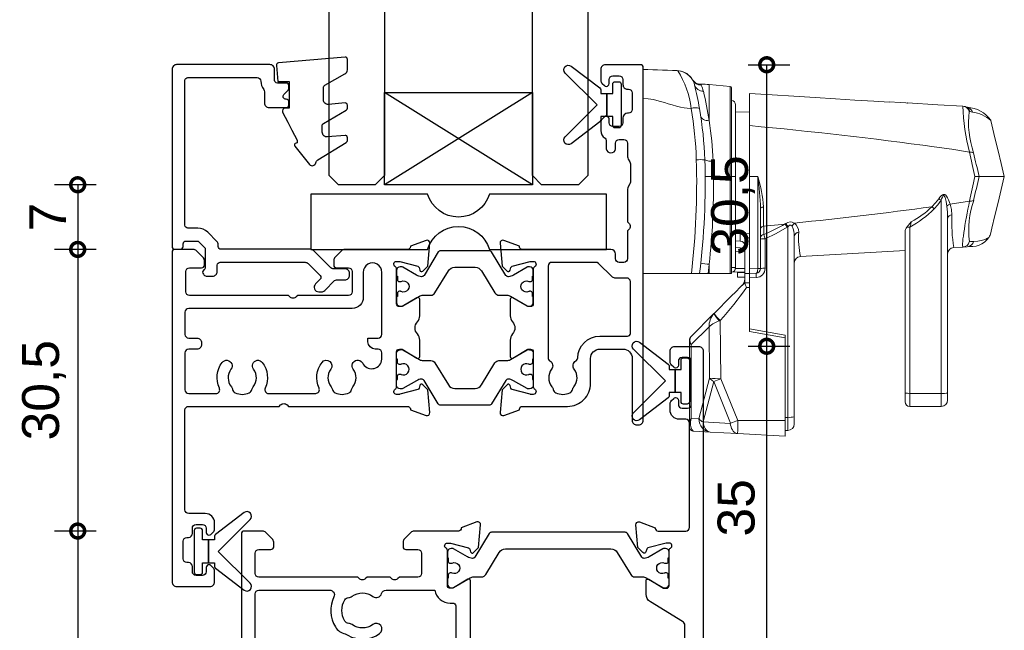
# Model space of a CAD drawing. Header units: millimetres. Extents: x 80 to 17288, y -2623 to 7492.
# Tile 24 of 125: x 5659 to 5766, y -2357 to -2291. Entities that reach past the tile are written whole.
import ezdxf

# ---------------------------------------------------------------- set-up
doc = ezdxf.new("R2010")
doc.units = ezdxf.units.MM
for name, color, linetype in [('Extrusion', 2, 'Continuous'), ('Glass', 140, 'Continuous'), ('Gussets', 1, 'Continuous'), ('polyamide', 6, 'Continuous')]:
    doc.layers.add(name, color=color, linetype=linetype)
doc.layers.add('UNO-Dark Grey', color=7, linetype='Continuous', lineweight=13, true_color=0x44474e)
doc.styles.add('UNO Text', font='arial.ttf')
doc.dimstyles.new('UNO', dxfattribs={"dimtxt": 2, "dimasz": 1.5, "dimexe": 1.25, "dimexo": 0.625, "dimtad": 1, "dimdec": 1, "dimzin": 9, "dimtxsty": 'UNO Text', "dimblk": 'DOTSMALL', "dimcen": 2.5, "dimadec": 0, "dimazin": 0, "dimtfac": 1, "dimtdec": 1, "dimtmove": 0, "dimatfit": 3, "dimfxl": 1, "dimfxlon": 1, "dimarcsym": 0})

# ---------------------------------------------------------------- blocks, each defined once
blk = doc.blocks.new('_DotSmall')
at = {"color": 0, "linetype": 'ByBlock', "const_width": 0.5}
blk.add_lwpolyline([(-0.0625, 0, 1), (0.0625, 0, 1)], format="xyb", close=True, dxfattribs=at)
blk = doc.blocks.new('*D381')
at = {"color": 0, "lineweight": -2, "transparency": 16777216}
for p, q in [((5737.95, -2326.33), (5742.45, -2326.33)), ((5739.95, -2361.33), (5739.95, -2326.33)), ((5737.95, -2361.33), (5742.45, -2361.33))]:
    blk.add_line(p, q, dxfattribs=at)
at = {"layer": 'Defpoints', "color": 0, "transparency": 16777216}
for p in [(5718.34, -2326.33), (5739.95, -2326.33), (5723.09, -2361.33)]:
    blk.add_point(p, dxfattribs=at)
at = {"color": 0, "lineweight": -2, "transparency": 16777216, "xscale": 3, "yscale": 3, "zscale": 3}
for p, rotation in [((5739.95, -2326.33), 90), ((5739.95, -2361.33), 270)]:
    blk.add_blockref('_DotSmall', p, dxfattribs=dict(at, rotation=rotation))
at = {"color": 0, "transparency": 16777216, "insert": (5736.66, -2343.83), "char_height": 4, "attachment_point": 5, "rotation": 90, "style": 'UNO Text'}
blk.add_mtext('35', dxfattribs=at)
blk = doc.blocks.new('*D382')
at = {"color": 0, "lineweight": -2, "transparency": 16777216}
for p, q in [((5737.95, -2295.84), (5742.45, -2295.84)), ((5739.95, -2326.33), (5739.95, -2295.84)), ((5737.95, -2326.33), (5742.45, -2326.33))]:
    blk.add_line(p, q, dxfattribs=at)
at = {"layer": 'Defpoints', "color": 0, "transparency": 16777216}
for p in [(5724.39, -2295.84), (5739.95, -2295.84), (5730, -2326.33)]:
    blk.add_point(p, dxfattribs=at)
at = {"color": 0, "lineweight": -2, "transparency": 16777216, "xscale": 3, "yscale": 3, "zscale": 3}
for p, rotation in [((5739.95, -2295.84), 90), ((5739.95, -2326.33), 270)]:
    blk.add_blockref('_DotSmall', p, dxfattribs=dict(at, rotation=rotation))
at = {"color": 0, "transparency": 16777216, "insert": (5736.3, -2311.08), "char_height": 4, "attachment_point": 5, "rotation": 90, "style": 'UNO Text'}
blk.add_mtext('30,5', dxfattribs=at)
blk = doc.blocks.new('422100')
at = {"layer": 'Extrusion'}
for points in [[(48.5, -26.7), (48.5, -15.4, 0.414214), (48.1, -15), (45.1, -15, 0.414165), (44.8, -15.3), (44.8, -15.36), (43.1, -15.98, -0.548619), (42.7, -15.67), (42.92, -13.2), (43.46, -12.66, -0.57735), (43.79, -12.75), (43.87, -13.03, 0.267949), (44.01, -13.17), (46, -13.7), (46.3, -13.7, 0.767241), (46.45, -13.14, -0.267949), (46.3, -12.88), (46.3, -9.1, 0.414214), (46, -8.8), (45.69, -8.8), (44.1, -9.77, -0.585472), (43.8, -9.6), (43.8, -8.17, -0.261413), (44.28, -7.32), (47.76, -5.2, 0.261413), (48, -4.77), (48, -1.3, 0.414186), (47.5, -0.8), (41.11, -0.8, 0.309729), (40.64, -1.12, -0.497695), (35.88, -2.48, -1), (36.61, -1.52, 2.00569), (36.61, 1.52, -1), (35.88, 2.48, -0.497634), (40.64, 1.12, 0.309676), (41.1, 0.8), (47.5, 0.8, 0.414241), (48, 1.3), (48, 4.77, 0.261413), (47.76, 5.2), (44.28, 7.32, -0.261413), (43.8, 8.17), (43.8, 9.6, -0.585555), (44.1, 9.77), (45.69, 8.8), (46, 8.8, 0.414214), (46.3, 9.1), (46.3, 12.88, -0.267949), (46.45, 13.14, 0.767327), (46.3, 13.7), (46.04, 13.7, 0.065543), (45.96, 13.69), (44.01, 13.17, 0.267949), (43.87, 13.02), (43.79, 12.75, -0.57735), (43.46, 12.66), (42.92, 13.2), (42.7, 15.67, -0.548619), (43.1, 15.98), (44.8, 15.36), (44.8, 15.3, 0.414214), (45.1, 15), (48.1, 15, 0.414214), (48.5, 15.4), (48.5, 26.7, 0.414214), (48.1, 27.1), (47.4, 27.1, -0.414214), (46.4, 28.1), (46.4, 28.77, -0.198912), (46.55, 29.12), (46.79, 29.36, -0.198912), (47, 29.45, -0.414214), (47.3, 29.15), (47.3, 28.7, 0.414214), (47.7, 28.3), (48.3, 28.3, 0.414214), (48.7, 28.7), (48.7, 33.4, 0.414214), (48.3, 33.8), (47.7, 33.8, 0.414214), (47.3, 33.4), (47.3, 32.95, -0.414214), (47, 32.65, -0.198912), (46.79, 32.74), (46.55, 32.98, -0.198912), (46.4, 33.33), (46.4, 34.5, -0.414214), (46.9, 35), (49.5, 35, -0.414214), (50, 34.5), (50, -34.5, -0.414214), (49.5, -35), (46.9, -35, -0.414214), (46.4, -34.5), (46.4, -33.33, -0.198912), (46.55, -32.98), (46.79, -32.74, -0.198912), (47, -32.65, -0.414214), (47.3, -32.95), (47.3, -33.4, 0.414214), (47.7, -33.8), (48.3, -33.8, 0.414214), (48.7, -33.4), (48.7, -28.7, 0.414214), (48.3, -28.3), (47.7, -28.3, 0.414214), (47.3, -28.7), (47.3, -29.15, -0.414214), (47, -29.45, -0.198912), (46.79, -29.36), (46.55, -29.12, -0.198912), (46.4, -28.77), (46.4, -28.1, -0.414214), (47.4, -27.1), (48.1, -27.1, 0.414214)], [(23.5, -15, -0.414277), (23.8, -15.3), (23.8, -15.36), (25.5, -15.98, 0.548619), (25.9, -15.67), (25.68, -13.2), (25.14, -12.66, 0.57735), (24.81, -12.75), (24.73, -13.03, -0.267949), (24.59, -13.17), (22.6, -13.7), (22.3, -13.7, -0.767329), (22.15, -13.14, 0.290602), (22.3, -12.85), (22.3, -9.1, -0.414214), (22.6, -8.8), (22.82, -8.8, -0.137872), (22.97, -8.84), (24.5, -9.77, 0.585524), (24.8, -9.6), (24.8, 9.6, 0.585524), (24.5, 9.77), (22.97, 8.84, -0.137872), (22.82, 8.8), (22.6, 8.8, -0.414214), (22.3, 9.1), (22.3, 12.88, 0.267949), (22.15, 13.14, -0.767327), (22.3, 13.7), (22.56, 13.7, -0.065543), (22.64, 13.69), (24.59, 13.17, -0.267949), (24.73, 13.03), (24.81, 12.75, 0.57735), (25.14, 12.66), (25.68, 13.2), (25.9, 15.67, 0.548619), (25.5, 15.98), (23.8, 15.36), (23.8, 15.3, -0.414326), (23.5, 15), (18.71, 15, 0.198912), (18.35, 14.85), (17.65, 14.15, 0.198912), (17.5, 13.79), (17.5, 13.3, 0.414214), (17.8, 13), (19.1, 13, -0.414214), (19.5, 12.6), (19.5, 10.4, -0.414214), (19.1, 10), (17.1, 10), (16.95, 9.85, -0.414214), (16.25, 9.85), (16.1, 10), (13.6, 10), (13.45, 9.85, -0.414214), (12.75, 9.85), (12.6, 10), (1.9, 10, -0.414214), (1.5, 10.4), (1.5, 12.6, -0.414214), (1.9, 13), (3.2, 13, 0.414214), (3.5, 13.3), (3.5, 13.79, 0.198912), (3.35, 14.15), (2.65, 14.85, 0.198912), (2.29, 15), (0.3, 15, 0.414214), (0, 14.7), (0, -14.7, 0.414214), (0.3, -15), (2.29, -15, 0.198912), (2.65, -14.85), (3.35, -14.15, 0.198912), (3.5, -13.79), (3.5, -13.3, 0.414214), (3.2, -13), (1.9, -13, -0.414214), (1.5, -12.6), (1.5, -10.4, -0.414214), (1.9, -10), (12.6, -10), (12.75, -9.85, -0.414214), (13.45, -9.85), (13.6, -10), (16.1, -10), (16.25, -9.85, -0.414214), (16.95, -9.85), (17.1, -10), (19.1, -10, -0.414214), (19.5, -10.4), (19.5, -12.6, -0.414214), (19.1, -13), (17.8, -13, 0.414214), (17.5, -13.3), (17.5, -13.79, 0.198912), (17.65, -14.15), (18.35, -14.85, 0.198912), (18.71, -15)], [(11.24, -3.85, 0.199616), (10.18, -4.62, 0.253907), (10.02, -7.88, -0.552604), (9.57, -8.6), (1.9, -8.6, -0.414214), (1.5, -8.2), (1.5, 8.2, -0.414214), (1.9, 8.6), (9.57, 8.6, -0.552604), (10.02, 7.88, 0.253907), (10.18, 4.62, 0.199616), (11.24, 3.85, -0.074737), (11.52, 3.73, 0.304088), (14.97, 3.92, 1), (14.24, 4.88, -0.330962), (11.98, 4.87, 0.14398), (11.62, 5, -0.245791), (11.2, 5.25, -0.280014), (11.2, 7.55, -0.245791), (11.62, 7.8, 0.14398), (11.98, 7.93, -0.330962), (14.24, 7.92, 0.528125), (15.18, 8.23, -0.336333), (15.66, 8.6), (20.93, 8.6, 0.363159), (22.6, 7.2), (22.9, 7.2, -0.414214), (23.2, 6.9), (23.2, 0.85, -0.223888), (23.02, 0.46, 0.471405), (23.02, -0.46, -0.223888), (23.2, -0.85), (23.2, -6.9, -0.414214), (22.9, -7.2), (22.6, -7.2, 0.363159), (20.93, -8.6), (15.66, -8.6, -0.336333), (15.18, -8.23, 0.528125), (14.24, -7.92, -0.330962), (11.98, -7.93, 0.14398), (11.62, -7.8, -0.245791), (11.2, -7.55, -0.280014), (11.2, -5.25, -0.245791), (11.62, -5, 0.14398), (11.98, -4.87, -0.330962), (14.24, -4.88, 1), (14.97, -3.92, 0.304088), (11.52, -3.73, -0.074737)]]:
    blk.add_lwpolyline(points, format="xyb", close=True, dxfattribs=at)
at = {"layer": 'polyamide'}
for points in [[(22.8, 11.53, -1.569905), (22.8, 10.45, 0.109556), (22.71, 10.46), (22.6, 10.46, 0.414214), (22.4, 10.26), (22.4, 9.89), (22.3, 9.89), (22.3, 9.26, 0.414214), (22.7, 8.86, 0.182748), (22.97, 8.89), (24.77, 9.93, -0.131214), (25.17, 10.04), (26.02, 10.04, 0.261185), (26.45, 10.28), (27.91, 12.68, -0.261646), (28.59, 13.06), (40, 13.06, -0.261646), (40.69, 12.68), (42.15, 10.28, 0.261185), (42.58, 10.04), (43.43, 10.04, -0.131214), (43.83, 9.93), (45.63, 8.89, 0.182748), (45.9, 8.86, 0.414214), (46.3, 9.26), (46.3, 9.89), (46.2, 9.89), (46.2, 10.26, 0.414214), (46, 10.46), (45.89, 10.46, 0.109556), (45.8, 10.45, -1.569905), (45.8, 11.53, 0.109544), (45.89, 11.51), (46, 11.51, 0.414214), (46.2, 11.71), (46.2, 12.09), (46.3, 12.09), (46.3, 12.71, 0.414225), (45.9, 13.11), (45.73, 13.11, 0.131652), (45.63, 13.09), (44.14, 12.22, -0.120828), (43.6, 12.04), (43.59, 12.04, -0.261646), (43.33, 12.18), (41.79, 14.72, 0.261646), (41.53, 14.86), (27.07, 14.86, 0.261646), (26.81, 14.72), (25.27, 12.18, -0.261646), (25.01, 12.04), (25, 12.04, -0.120828), (24.46, 12.22), (22.97, 13.09, 0.131652), (22.87, 13.11), (22.7, 13.11, 0.414225), (22.3, 12.71), (22.3, 12.09), (22.4, 12.09), (22.4, 11.71, 0.414214), (22.6, 11.51), (22.71, 11.51, 0.109544)], [(22.8, -11.53, 1.569905), (22.8, -10.45, -0.109556), (22.71, -10.46), (22.6, -10.46, -0.414214), (22.4, -10.26), (22.4, -9.89), (22.3, -9.89), (22.3, -9.26, -0.414214), (22.7, -8.86, -0.182748), (22.97, -8.89), (24.77, -9.93, 0.131214), (25.17, -10.04), (26.02, -10.04, -0.261185), (26.45, -10.28), (27.91, -12.68, 0.261646), (28.59, -13.06), (40, -13.06, 0.261646), (40.69, -12.68), (42.15, -10.28, -0.261185), (42.58, -10.04), (43.43, -10.04, 0.131214), (43.83, -9.93), (45.63, -8.89, -0.182748), (45.9, -8.86, -0.414214), (46.3, -9.26), (46.3, -9.89), (46.2, -9.89), (46.2, -10.26, -0.414214), (46, -10.46), (45.89, -10.46, -0.109556), (45.8, -10.45, 1.569905), (45.8, -11.53, -0.109544), (45.89, -11.51), (46, -11.51, -0.414214), (46.2, -11.71), (46.2, -12.09), (46.3, -12.09), (46.3, -12.71, -0.414225), (45.9, -13.11), (45.73, -13.11, -0.131652), (45.63, -13.09), (44.14, -12.22, 0.120828), (43.6, -12.04), (43.59, -12.04, 0.261646), (43.33, -12.18), (41.79, -14.72, -0.261646), (41.53, -14.86), (27.07, -14.86, -0.261646), (26.81, -14.72), (25.27, -12.18, 0.261646), (25.01, -12.04), (25, -12.04, 0.120828), (24.46, -12.22), (22.97, -13.09, -0.131652), (22.87, -13.11), (22.7, -13.11, -0.414225), (22.3, -12.71), (22.3, -12.09), (22.4, -12.09), (22.4, -11.71, -0.414214), (22.6, -11.51), (22.71, -11.51, -0.109544)]]:
    blk.add_lwpolyline(points, format="xyb", close=True, dxfattribs=at)
blk = doc.blocks.new('*D388')
at = {"color": 0, "lineweight": -2, "transparency": 16777216}
for p, q in [((5667.38, -2308.84), (5662.88, -2308.84)), ((5665.38, -2308.84), (5665.38, -2315.84)), ((5667.38, -2315.84), (5662.88, -2315.84))]:
    blk.add_line(p, q, dxfattribs=at)
at = {"layer": 'Defpoints', "color": 0, "transparency": 16777216}
for p in [(5697.59, -2308.84), (5665.38, -2315.84), (5686.81, -2315.84)]:
    blk.add_point(p, dxfattribs=at)
at = {"color": 0, "lineweight": -2, "transparency": 16777216, "xscale": 3, "yscale": 3, "zscale": 3}
for p, rotation in [((5665.38, -2308.84), 90), ((5665.38, -2315.84), 270)]:
    blk.add_blockref('_DotSmall', p, dxfattribs=dict(at, rotation=rotation))
at = {"color": 0, "transparency": 16777216, "insert": (5662.13, -2312.34), "char_height": 4, "attachment_point": 5, "rotation": 90, "style": 'UNO Text'}
blk.add_mtext('7', dxfattribs=at)
blk = doc.blocks.new('*D389')
at = {"color": 0, "lineweight": -2, "transparency": 16777216}
for p, q in [((5667.38, -2315.84), (5662.88, -2315.84)), ((5665.38, -2315.84), (5665.38, -2346.34)), ((5667.38, -2346.34), (5662.88, -2346.34))]:
    blk.add_line(p, q, dxfattribs=at)
at = {"layer": 'Defpoints', "color": 0, "transparency": 16777216}
for p in [(5686.81, -2315.84), (5665.38, -2346.34), (5703.39, -2346.34)]:
    blk.add_point(p, dxfattribs=at)
at = {"color": 0, "lineweight": -2, "transparency": 16777216, "xscale": 3, "yscale": 3, "zscale": 3}
for p, rotation in [((5665.38, -2315.84), 90), ((5665.38, -2346.34), 270)]:
    blk.add_blockref('_DotSmall', p, dxfattribs=dict(at, rotation=rotation))
at = {"color": 0, "transparency": 16777216, "insert": (5661.73, -2331.09), "char_height": 4, "attachment_point": 5, "rotation": 90, "style": 'UNO Text'}
blk.add_mtext('30,5', dxfattribs=at)
blk = doc.blocks.new('*D390')
at = {"color": 0, "lineweight": -2, "transparency": 16777216}
for p, q in [((5667.38, -2346.34), (5662.88, -2346.34)), ((5665.38, -2346.34), (5665.38, -2376.34)), ((5667.38, -2376.34), (5662.88, -2376.34))]:
    blk.add_line(p, q, dxfattribs=at)
at = {"layer": 'Defpoints', "color": 0, "transparency": 16777216}
for p in [(5703.39, -2346.34), (5665.38, -2376.34), (5704.59, -2376.34)]:
    blk.add_point(p, dxfattribs=at)
at = {"color": 0, "lineweight": -2, "transparency": 16777216, "xscale": 3, "yscale": 3, "zscale": 3}
for p, rotation in [((5665.38, -2346.34), 90), ((5665.38, -2376.34), 270)]:
    blk.add_blockref('_DotSmall', p, dxfattribs=dict(at, rotation=rotation))
at = {"color": 0, "transparency": 16777216, "insert": (5662.09, -2361.34), "char_height": 4, "attachment_point": 5, "rotation": 90, "style": 'UNO Text'}
blk.add_mtext('30', dxfattribs=at)
blk = doc.blocks.new('*D395')
at = {"color": 0, "lineweight": -2, "transparency": 16777216}
for p, q in [((5737.95, -2295.84), (5742.45, -2295.84)), ((5739.95, -2326.33), (5739.95, -2295.84)), ((5737.95, -2326.33), (5742.45, -2326.33))]:
    blk.add_line(p, q, dxfattribs=at)
at = {"layer": 'Defpoints', "color": 0, "transparency": 16777216}
for p in [(5724.39, -2295.84), (5739.95, -2295.84), (5730, -2326.33)]:
    blk.add_point(p, dxfattribs=at)
at = {"color": 0, "lineweight": -2, "transparency": 16777216, "xscale": 3, "yscale": 3, "zscale": 3}
for p, rotation in [((5739.95, -2295.84), 90), ((5739.95, -2326.33), 270)]:
    blk.add_blockref('_DotSmall', p, dxfattribs=dict(at, rotation=rotation))
at = {"color": 0, "transparency": 16777216, "insert": (5736.3, -2311.08), "char_height": 4, "attachment_point": 5, "rotation": 90, "style": 'UNO Text'}
blk.add_mtext('30,5', dxfattribs=at)
blk = doc.blocks.new('A200')
at = {"linetype": 'Continuous'}
for p, q in [((0.01, 36.58), (0.01, 39.7)), ((5.37, 38.56), (5.36, 38.58)), ((5.37, 38.56), (5.36, 38.57)), ((5.39, 38.52), (5.37, 38.56)), ((5.43, 38.45), (5.39, 38.52)), ((5.39, 38.52), (5.48, 38.34)), ((5.57, 38.04), (5.48, 38.34)), ((6.28, 38.1), (6.21, 38.1)), ((6.21, 38.1), (6.24, 38.05)), ((6.24, 38.05), (6.28, 38)), ((6.28, 38), (6.28, 38.1)), ((9.43, 37.86), (7.15, 38.06)), ((7.15, 38.06), (7.15, 34.15)), ((9.43, 28.1), (9.43, 37.86)), ((9.56, 37.71), (9.56, 28.1)), ((0.01, 36.58), (0.01, 17.6)), ((11.51, 37.09), (11.51, 33.62)), ((10.01, 35.86), (10.01, 28.11)), ((28.62, 36.07), (28.61, 36.07)), ((34.82, 35.68), (34.75, 35.7)), ((11.51, 35.1), (10.01, 35.07)), ((35.36, 35.13), (35.3, 35.15)), ((11.51, 33.62), (11.51, 28.1)), ((0.01, 29.67), (0, 29.67)), ((9.43, 28.1), (7.62, 28.1)), ((9.43, 17.6), (9.43, 28.1)), ((9.43, 28.1), (9.56, 28.1)), ((9.56, 28.1), (9.56, 17.6)), ((10.01, 28.11), (10.01, 18.24)), ((12.41, 28.1), (11.51, 28.1)), ((11.51, 18.09), (11.51, 28.1)), ((12.41, 18.14), (12.41, 28.1)), ((36.38, 28.1), (36.38, 28.1)), ((12.71, 24.64), (12.71, 18.14)), ((32.26, 4.62), (32.26, 25.54)), ((33.23, 25.12), (35.33, 25.45)), ((32.96, 23.59), (32.96, 4.66)), ((13.05, 22.73), (15.37, 22.96)), ((15.37, 22.96), (15.45, 23.01)), ((15.67, 22.67), (15.59, 22.61)), ((15.67, 2.02), (15.67, 22.67)), ((28.86, 22.6), (28.86, 4.62)), ((10.52, 21.93), (11.51, 21.91)), ((10.52, 21.12), (10.52, 21.93)), ((13.2, 21.35), (13.2, 18.16)), ((16.36, 21.61), (16.36, 2.06)), ((28.36, 4.65), (28.36, 22.12)), ((37.59, 21.84), (37.59, 21.85)), ((10.01, 21.13), (10.52, 21.12)), ((10.01, 20.4), (11.01, 20.36)), ((11.01, 21.25), (11.01, 17.6)), ((34.63, 20.47), (33.62, 20.41)), ((35.09, 20.5), (34.63, 20.47)), ((35.31, 20.52), (35.09, 20.5)), ((11.01, 19.98), (10.01, 20.01)), ((28.36, 20.1), (17.02, 19.43)), ((7.15, 18.59), (7.04, 17.6)), ((7.15, 18.59), (7.15, 17.6)), ((10.01, 18.24), (9.56, 18.24)), ((10.01, 18.24), (10.01, 18.14)), ((10.01, 18.14), (11.01, 18.16)), ((11.51, 18.09), (12.41, 18.14)), ((12.41, 18.14), (12.71, 18.14)), ((12.71, 18.75), (12.71, 18.75)), ((5.23, 17.6), (0.01, 17.6)), ((6.11, 17.6), (5.23, 17.6)), ((7.04, 17.6), (6.11, 17.6)), ((7.15, 17.6), (7.04, 17.6)), ((9.43, 17.6), (7.15, 17.6)), ((9.56, 17.6), (9.43, 17.6)), ((9.56, 17.74), (9.57, 17.74)), ((11.01, 17.77), (9.57, 17.74)), ((10.21, 17.72), (10.21, 17.75)), ((10.21, 17.72), (10.21, 17.22)), ((11.01, 17.71), (10.21, 17.72)), ((10.21, 17.22), (11.01, 17.21)), ((11.01, 17.01), (11.01, 17.6)), ((11.01, 17.6), (11.51, 17.6)), ((11.51, 17.6), (11.51, 18.09)), ((12.24, 17.64), (11.51, 17.6)), ((11.51, 17.13), (11.51, 17.6)), ((12.26, 17.16), (11.51, 17.13)), ((11.51, 17.13), (11.51, 16.07)), ((11.01, 16.6), (11.01, 17.01)), ((11.01, 16.6), (11.01, 16.6)), ((11.01, 16.6), (11.51, 16.6)), ((11.51, 16.07), (11.2, 16.07)), ((11.51, 16.6), (11.51, 16.07)), ((11.51, 11.33), (11.51, 16.07)), ((5.16, 10.75), (7.67, 13.26)), ((7.67, 13.26), (7.7, 13.28)), ((7.14, 11.84), (5.21, 9.91)), ((7.2, 6.25), (7.14, 11.84)), ((8.35, 12.51), (8.29, 12.48)), ((8.35, 12.51), (8.41, 6.21)), ((11.51, 11.6), (15.36, 10.92)), ((11.51, 11.33), (15.36, 10.65)), ((15.36, 10.92), (15.36, 10.65)), ((5.01, 10.27), (5.01, 10.39)), ((5.01, 1.44), (5.01, 10.27)), ((5.21, 9.91), (5.21, 1.9)), ((15.36, 1.67), (15.36, 10.65)), ((6.05, 1.86), (7.2, 6.25)), ((7.64, 5.91), (6.49, 1.52)), ((9.46, 1.39), (7.64, 5.91)), ((8.41, 6.21), (10.24, 1.69)), ((28.36, 3.7), (28.36, 4.65)), ((28.86, 4.62), (32.26, 4.62)), ((28.86, 4.62), (28.86, 3.2)), ((32.26, 3.2), (32.26, 4.62)), ((32.96, 4.66), (32.96, 3.9)), ((32.26, 3.2), (28.86, 3.2)), ((5.01, 1.02), (5.01, 1.44)), ((5.21, 1.9), (6.05, 1.86)), ((6.49, 1.52), (9.43, 1.37)), ((15.36, 1.67), (10.24, 1.69)), ((15.67, 2.02), (15.36, 2.02)), ((15.36, 0), (15.36, 1.67)), ((16.36, 2.06), (16.36, 1.3)), ((7.27, 0.42), (5.49, 0.52)), ((10.21, 0.27), (7.27, 0.42)), ((15.36, 0), (10.21, 0.27)), ((15.66, 0.6), (15.36, 0.6))]:
    blk.add_line(p, q, dxfattribs=at)
at = {"linetype": 'Continuous', "flags": 128}
for points in [[(0.01, 39.7), (0.5, 39.68), (1.04, 39.66), (1.56, 39.65), (2.11, 39.63), (2.63, 39.61), (3.2, 39.59), (3.7, 39.57)], [(3.76, 39.55), (3.76, 39.55), (3.7, 39.57)], [(5.21, 35.48), (4.78, 35.51), (4.43, 35.56), (4.06, 35.63), (3.63, 35.73), (3.16, 35.86), (2.72, 35.99), (2.31, 36.12), (1.74, 36.28), (1.13, 36.43), (0.55, 36.53), (0.01, 36.58)], [(26.65, 36.17), (24.97, 36.27), (22.93, 36.39), (20.81, 36.52), (18.61, 36.66), (16.33, 36.8), (13.96, 36.95), (11.51, 37.1)], [(28.64, 36.06), (28.43, 36.08), (27.84, 36.11), (26.63, 36.18)], [(28.62, 36.07), (28.63, 36.07), (28.64, 36.06)], [(34.61, 35.72), (31.9, 35.88), (28.62, 36.07)], [(35.1, 35.61), (34.91, 35.66), (34.82, 35.68)], [(7.15, 34.15), (6.98, 34.16), (6.82, 34.18), (6.67, 34.21), (6.53, 34.27), (6.42, 34.34), (6.34, 34.42), (6.28, 34.51), (6.25, 34.61)], [(35.64, 35.06), (35.5, 35.1), (35.36, 35.13)], [(39.09, 28.1), (38.75, 29.5), (38.42, 30.9), (38.08, 32.29), (37.75, 33.69), (37.63, 34.17)], [(35.32, 30.74), (33.42, 31.05), (31.51, 31.33)], [(7.58, 29.78), (7.61, 28.95), (7.62, 28.1)], [(39.09, 28.1), (39.08, 28.1), (39.03, 28.1), (38.92, 28.1), (38.73, 28.1), (38.52, 28.1), (38.24, 28.1), (37.9, 28.1), (37.48, 28.1), (36.97, 28.1), (36.38, 28.1)], [(37.59, 21.85), (37.75, 22.5), (38.08, 23.9), (38.42, 25.3), (38.75, 26.7), (39.09, 28.1)], [(31.26, 24.82), (31.65, 25.24), (32, 25.7)], [(32, 25.7), (32.12, 25.87), (32.26, 26.02), (32.39, 26.13), (32.49, 26.17), (32.58, 26.17), (32.67, 26.14), (32.76, 26.07), (32.84, 25.98), (32.96, 25.79), (33.06, 25.58), (33.23, 25.12)], [(32.88, 24.88), (32.79, 25.4), (32.68, 25.83), (32.65, 25.92), (32.6, 26.01), (32.57, 26.03), (32.56, 26.04), (32.53, 26.04), (32.51, 26.04), (32.49, 26.03), (32.46, 26), (32.39, 25.88), (32.31, 25.68), (32.26, 25.54)], [(13.03, 24.81), (12.96, 24.8), (12.9, 24.78), (12.85, 24.76), (12.8, 24.74), (12.76, 24.72), (12.73, 24.69), (12.72, 24.67), (12.71, 24.64)], [(32.26, 25.54), (31.91, 25.05), (31.51, 24.59)], [(32.96, 23.59), (32.94, 24.23), (32.88, 24.88)], [(33.23, 25.12), (33.37, 24.53), (33.42, 23.95)], [(34.63, 20.47), (34.63, 20.47), (34.6, 20.49), (34.58, 20.56), (34.58, 20.68), (34.58, 20.86), (34.6, 21.07), (34.62, 21.34), (34.66, 21.66), (34.71, 22.03), (34.77, 22.4), (34.83, 22.81), (34.91, 23.25), (34.99, 23.73), (35.07, 24.14), (35.15, 24.56), (35.24, 25), (35.33, 25.45)], [(13.05, 22.73), (13.06, 21.97), (13.06, 21.81)], [(15.59, 22.61), (14.42, 21.94), (13.2, 21.35)], [(16.13, 22.71), (16.04, 22.81), (15.98, 22.84), (15.92, 22.84), (15.85, 22.82), (15.8, 22.8), (15.69, 22.68), (15.67, 22.67)], [(28.55, 22.61), (28.71, 22.82), (28.88, 23.03), (29.02, 23.2), (29.03, 23.2)], [(29.03, 23.2), (28.96, 22.96), (28.86, 22.6)], [(11.51, 21.47), (11.26, 21.47), (11.01, 21.48), (10.97, 21.48)], [(10.97, 21.48), (11.01, 21.28), (11.01, 21.25)], [(35.77, 21.07), (36.23, 21.11), (36.59, 21.17), (36.89, 21.23), (37.11, 21.32), (37.29, 21.41), (37.41, 21.51), (37.5, 21.63), (37.56, 21.75), (37.59, 21.84)], [(35.31, 21.04), (35.44, 21.05), (35.77, 21.07)], [(12.24, 17.64), (12.28, 17.65), (12.31, 17.68), (12.34, 17.73), (12.37, 17.79), (12.39, 17.86), (12.4, 17.95), (12.41, 18.04), (12.41, 18.14)], [(7.7, 13.28), (8.32, 13.9), (8.93, 14.52), (9.55, 15.14), (10.04, 15.62), (10.52, 16.11), (11.01, 16.6)], [(5.14, 1.17), (5.17, 1.03), (5.21, 0.9), (5.25, 0.79), (5.29, 0.7), (5.34, 0.62), (5.38, 0.57), (5.43, 0.53), (5.49, 0.52)], [(6.49, 1.52), (6.53, 1.32), (6.58, 1.13), (6.65, 0.96), (6.73, 0.81), (6.82, 0.68), (6.92, 0.57), (7.03, 0.5), (7.15, 0.45), (7.27, 0.42)], [(9.43, 1.37), (9.44, 1.37), (9.45, 1.37), (9.45, 1.37), (9.46, 1.37), (9.46, 1.37), (9.46, 1.38), (9.47, 1.38), (9.46, 1.39), (9.46, 1.39)], [(9.43, 1.37), (9.47, 1.17), (9.52, 0.98), (9.58, 0.81), (9.66, 0.66), (9.76, 0.53), (9.86, 0.42), (9.97, 0.34), (10.09, 0.29), (10.21, 0.27)]]:
    blk.add_lwpolyline(points, dxfattribs=at)
at = {"linetype": 'Continuous'}
for centre, radius, start, end in [((3.63, 37.57), 2, 38.4876, 88), ((3.62, 37.52), 2.03, 23.6136, 86.1887), ((-4.96, 34.14), 10.26, 7.5247, 31.808), ((6.21, 39.09), 0.99, 211.0642, 270.4468), ((6.24, 39.04), 0.993, 209.5189, 270.3998), ((6.26, 38.98), 0.985, 208.2785, 270.8326), ((-33.31, 28.65), 40, 9.8044, 13.5799), ((6.48, 38.29), 0.939, 195.3065, 272.5366), ((6.28, 28.1), 10, 85, 90), ((3.87, 36.71), 2.72, 13.5712, 28.1272), ((-29.7, 28.6), 37.27, 8.5691, 13.5803), ((9.41, 37.71), 0.15, 0, 85), ((9.51, 35.86), 0.5, 0, 84.2608), ((5.63, 34.19), 1.36, 69.483, 107.9854), ((-35.45, 28.65), 41.23, 1.7686, 9.5346), ((-33.32, 28.65), 40.01, 1.8208, 9.8036), ((34.57, 34.98), 0.745, 13.3399, 87.1316), ((54.22, 35.97), 19.6, 180.726, 195.4556), ((34.64, 34.96), 0.746, 13.3581, 76.0284), ((34.89, 32.25), 3.36, 35.2778, 86.3955), ((34.91, 34.89), 0.746, 13.3949, 75.1324), ((-26.43, 28.59), 34.03, 2.0099, 9.4104), ((44.94, 33.91), 9.72, 172.6755, 199.392), ((35.35, 31.74), 3.33, 46.6714, 85.0201), ((-31.31, -429.29), 464.88, 82.2332, 84.7144), ((-77.82, 27.35), 83.62, 353.3072, 1.7674), ((6.19, 23.19), 6.74, 85.8853, 93.6436), ((-73.35, 27.38), 80.07, 352.9821, 1.8163), ((7.33, 31.22), 1.46, 242.9998, 279.8946), ((35.47, 30.16), 0.596, 59.458, 103.8877), ((138.84, 52.17), 105.71, 191.6928, 193.1617), ((99.35, 44.48), 65.06, 192.2452, 194.5818), ((9.93, -255.74), 283.85, 90.4661, 90.6504), ((-73.37, 27.38), 81, 353.7731, 0.5096), ((9.66, -80.24), 108.35, 89.8161, 90.0541), ((0.32, 24.12), 12.73, 3.1094, 18.2316), ((-14.89, 23.95), 27.61, 1.4225, 8.6426), ((137.99, 4.34), 104.81, 166.9005, 168.3794), ((99.06, 11.87), 64.74, 165.4858, 167.8302), ((35.73, 303.18), 275.08, 270.0369, 270.1365), ((24.69, 13.63), 14.11, 57.5339, 58.7911), ((325.86, 26.73), 312.84, 180.3518, 180.7326), ((-23.67, 425.71), 404.63, 275.6784, 277.8015), ((23.17, 32.97), 11.82, 298.7907, 314.8927), ((23.92, 32.58), 10.68, 298.5809, 313.4297), ((20.65, 13.15), 15.78, 46.4926, 47.7529), ((33.54, 24.26), 0.912, 109.8081, 136.8452), ((45.47, 22.25), 10.23, 161.3445, 186.7443), ((35.47, 26.03), 0.596, 256.187, 300.6688), ((33.43, 23.46), 0.483, 90.7048, 164.5768), ((51.02, 23.16), 17.61, 177.4546, 188.9913), ((13.07, 22.37), 0.361, 92.8169, 167.8761), ((5.12, 40.6), 20.4, 292.9247, 300.1793), ((-19.86, 0.4), 41.84, 32.069, 32.6361), ((15.95, 22.35), 0.831, 59.7794, 126.8709), ((-18.92, 0.69), 40.99, 32.4309, 33.0061), ((17.17, 22.28), 1.12, 135.4073, 157.2146), ((14.22, 21.74), 2.15, 356.5236, 26.9349), ((15.6, 22.08), 1.25, 359.5564, 51.8768), ((29.22, 22.07), 0.862, 141.402, 176.4651), ((28.85, 30.34), 7.73, 267.7829, 270.1052), ((10.13, 21.1), 0.92, 24.461, 64.6649), ((13.1, 21.42), 0.393, 95.8391, 172.0963), ((13.08, 19), 2.36, 87.0556, 99.0377), ((-45.05, 3.58), 60.9, 16.9631, 17.4164), ((16.9, 21.53), 0.544, 95.5283, 171.6717), ((26.92, 21.4), 10.09, 176.1913, 191.2813), ((35.57, 22.73), 2.22, 264.1001, 335.6973), ((10.51, 20.62), 0.5, 0, 89), ((33.66, 19.71), 0.7, 93.3949, 179.9998), ((34.58, 21.22), 0.747, 273.4736, 346.6179), ((35.04, 21.25), 0.748, 273.4504, 346.5649), ((17.06, 18.73), 0.7, 93.3951, 179.9996), ((9.46, 41.79), 23.31, 262.0573, 264.3028), ((9.51, 18.24), 0.5, 275.7392, 0), ((9.59, 18.17), 0.427, 267.9669, 356.5597), ((12.21, 18.14), 0.5, 273, 0), ((12.2, 18.16), 1, 273.0003, 359.9997), ((13.08, 15.81), 2.36, 87.0557, 99.0377), ((20.15, 17.69), 7.91, 180.3969, 183.828), ((-25.64, 42.65), 45.43, 318.435, 324.187), ((10.01, 17.01), 1, 315, 0), ((13.3, 17.1), 2.34, 192.355, 206.2402), ((9.15, 11.89), 2.01, 137.0925, 181.652), ((9.66, 14.2), 2.2, 205.2634, 231.2427), ((10.3, 14.81), 3.02, 210.4467, 229.8115), ((9.2, 9.52), 3.1, 107.1853, 131.7697), ((5.51, 10.39), 0.5, 135, 180), ((5.58, 10.47), 0.502, 146.4312, 179.4779), ((5.39, 10.26), 0.379, 146.5423, 179.7001), ((5.53, 10.33), 0.518, 186.6075, 232.927), ((6.01, 10.41), 0.94, 176.1001, 211.8611), ((8.2, 18.49), 12.28, 265.3239, 271.018), ((8.41, 7.38), 1.65, 222.9235, 242.2532), ((-1.25, 30.26), 25.92, 290.0598, 291.9025), ((28.74, 7.03), 2.41, 261.0445, 272.9636), ((32.44, 7.99), 3.38, 267.0364, 278.9553), ((28.86, 3.7), 0.5, 180, 270), ((32.26, 3.9), 0.7, 270, 0), ((5.79, 1.37), 0.777, 137.388, 175.0818), ((5.37, 1.45), 0.358, 181.3642, 230.8297), ((6.61, 1.4), 1.49, 160.2319, 188.7454), ((7.26, 2.98), 1.65, 222.9242, 242.2528), ((7.44, 1.8), 1.39, 177.7882, 263.0227), ((0.58, 25.73), 25.91, 290.0595, 291.9026), ((-0.57, 1.22), 10.83, 354.9553, 2.4948), ((-28.96, 1.69), 44.63, 358.5958, 0.4208), ((15.66, 1.3), 0.7, 270, 0), ((15.84, 5.32), 3.3, 267.0557, 279.0375), ((5.51, 1.02), 0.5, 180, 267)]:
    blk.add_arc(centre, radius, start, end, dxfattribs=at)
blk = doc.blocks.new('BACKSEAL1.5')
at = {"layer": 'Gussets'}
for points in [[(-0.35, -2.9), (0.3, -2.9), (0.3, -1.65), (0.3, -0.4), (-0.35, -0.4), (-0.35, -0.02, 0.233448), (-0.45, 0.18), (-3.55, 2.55, 0.936585), (-4.2, 1.8), (-0.75, -1.65), (-4.2, -5.1, 0.936585), (-3.55, -5.85), (-0.45, -3.48, 0.233448), (-0.35, -3.28)], [(1.6, 0.85), (1.2, 0.85, 0.414214), (0.95, 0.6), (0.95, -0.4), (0.3, -0.4), (0.3, -1.65), (0.3, -2.9), (0.95, -2.9), (0.95, -3.9, 0.414214), (1.2, -4.15), (1.6, -4.15, 0.414214), (1.85, -3.9), (1.85, -1.65), (1.85, 0.6, 0.414214)]]:
    blk.add_lwpolyline(points, format="xyb", close=True, dxfattribs=at)
blk = doc.blocks.new('*U221')
at = {"layer": 'Glass'}
for p, q in [((-8, 0), (8, 10)), ((-8, 10), (8, 0))]:
    blk.add_line(p, q, dxfattribs=at)
for points in [[(-14, 40), (-14, 1), (-13, 0), (-9, 0), (-8, 1), (-8, 40)], [(8, 40), (8, 1), (9, 0), (13, 0), (14, 1), (14, 40)]]:
    blk.add_lwpolyline(points, dxfattribs=at)
blk.add_lwpolyline([(-8, 0), (8, 0), (8, 10), (-8, 10)], close=True, dxfattribs=at)
blk = doc.blocks.new('Glass Block')
at = {"ltscale": 0.5}
blk.add_lwpolyline([(-12.65, 0, 0.745356), (-19.35, 0), (-32, 0), (-32, 6), (-19.35, 6, 0.745356), (-12.65, 6), (0, 6), (0, 0)], format="xyb", close=True, dxfattribs=at)
blk = doc.blocks.new('421201')
at = {"layer": 'Extrusion'}
for points in [[(50.8, 25.2, -0.416486), (51.8, 24.21), (51.8, 17.5, 0.414214), (52.3, 17), (52.5, 17, 0.414214), (53, 17.5), (53, 55.7, 0.414214), (52.7, 56), (48.9, 56, 0.414214), (48.4, 55.5), (48.4, 54.33, 0.198912), (48.55, 53.98), (48.79, 53.74, 0.198912), (49, 53.65), (49, 53.65, 0.414214), (49.3, 53.95), (49.3, 54.4, -0.414214), (49.7, 54.8), (50.4, 54.8, -0.414214), (50.8, 54.4), (50.8, 53.85, 0.414214), (51.3, 53.35), (51.4, 53.35, -0.414214), (51.8, 52.95), (51.8, 51.15, -0.414214), (51.4, 50.75), (51.3, 50.75, 0.406014), (50.8, 50.23), (50.8, 49.7, -0.414214), (50.4, 49.3), (49.7, 49.3, -0.414214), (49.3, 49.7), (49.3, 50.15, 0.414214), (49, 50.45), (49, 50.45, 0.198912), (48.79, 50.36), (48.55, 50.12, 0.198912), (48.4, 49.77), (48.4, 48.88, 0.255925), (48.86, 48.04, -0.255925), (49, 47.79), (49, 46.9, 0.904974), (50, 46.9), (50, 47.5, -0.414214), (50.4, 47.9), (50.9, 47.9, -0.414214), (51.3, 47.5), (51.3, 46.03, 0.132602), (51.37, 45.78), (51.53, 45.49, -0.115079), (51.6, 45.27), (51.6, 43.29, -0.131652), (51.55, 43.09), (51.37, 42.78, 0.131605), (51.3, 42.53), (51.3, 39), (51.45, 38.85, -0.414214), (51.45, 38.15), (51.3, 38), (51.3, 35, -0.414214), (50.9, 34.6), (50.4, 34.6, -0.414214), (50, 35), (50, 35.5, 0.414213), (49.5, 36), (39.9, 36, -0.359521), (39.61, 36.24), (39.6, 36.36), (37.9, 36.98, 0.548619), (37.5, 36.67), (37.72, 34.2), (38.26, 33.66, 0.57735), (38.59, 33.75), (38.67, 34.03, -0.267949), (38.81, 34.17), (40.76, 34.69, -0.065543), (40.84, 34.7), (41.1, 34.7, -0.767327), (41.25, 34.14, 0.267949), (41.1, 33.88), (41.1, 30.1, -0.414214), (40.8, 29.8), (40.58, 29.8, -0.137872), (40.43, 29.84), (38.9, 30.77, 0.585524), (38.6, 30.6), (38.6, 28.82, 0.182749), (38.85, 28.16, -0.378127), (38.85, 26.84, 0.182749), (38.6, 26.18), (38.6, 24.4, 0.585524), (38.9, 24.23), (40.43, 25.16, -0.137872), (40.58, 25.2), (40.8, 25.2, -0.414214), (41.1, 24.9), (41.1, 21.12, 0.267949), (41.25, 20.86, -0.767323), (41.1, 20.3), (40.84, 20.3, -0.065543), (40.76, 20.31), (38.81, 20.83, -0.267943), (38.67, 20.97), (38.59, 21.25, 0.57735), (38.26, 21.34), (37.72, 20.8), (37.5, 18.33, 0.548619), (37.9, 18.02), (39.6, 18.64), (39.6, 18.7, -0.414211), (39.9, 19), (44.8, 19, 0.414214), (47.3, 21.5), (47.3, 24.2, -0.414214), (48.3, 25.2)], [(3.78, 2.1), (3.6, 2.1, -0.414213), (3.2, 2.5), (3.2, 4.4, -0.414214), (3.6, 4.8), (3.78, 4.8, 0.397078), (4.2, 5.25), (4.2, 5.8, -0.414214), (4.6, 6.2), (5.3, 6.2, -0.414214), (5.7, 5.8), (5.7, 5.35, 0.414214), (6, 5.05, 0.198912), (6.21, 5.14), (6.45, 5.38, 0.198912), (6.6, 5.73), (6.6, 6.4, 0.414214), (5.6, 7.4), (3.8, 7.4, -0.414214), (3.4, 7.8), (3.4, 18.6, -0.414214), (3.8, 19), (13.6, 19), (13.75, 19.15, -0.414214), (14.46, 19.15), (14.6, 19), (27.5, 19, -0.359508), (27.79, 18.76), (27.8, 18.64), (29.5, 18.02, 0.548619), (29.9, 18.33), (29.68, 20.8), (29.14, 21.34, 0.57735), (28.81, 21.25), (28.73, 20.97, -0.267949), (28.59, 20.83), (26.64, 20.31, -0.065543), (26.56, 20.3), (26.3, 20.3, -0.767327), (26.15, 20.86, 0.267949), (26.3, 21.12), (26.3, 24.9, -0.414214), (26.6, 25.2), (26.91, 25.2), (28.5, 24.23, 0.579801), (28.8, 24.4), (28.8, 26.18, 0.182749), (28.55, 26.84, -0.378127), (28.55, 28.16, 0.182749), (28.8, 28.82), (28.8, 30.6, 0.57979), (28.5, 30.77), (26.9, 29.8), (26.6, 29.8, -0.414214), (26.3, 30.1), (26.3, 33.88, 0.267949), (26.15, 34.14, -0.767316), (26.3, 34.7), (26.56, 34.7, -0.065543), (26.64, 34.69), (28.59, 34.17, -0.267949), (28.73, 34.03), (28.81, 33.75, 0.57735), (29.14, 33.66), (29.68, 34.2), (29.9, 36.67, 0.548619), (29.5, 36.98), (27.8, 36.36), (27.8, 36.3, -0.414207), (27.5, 36), (20.71, 36, 0.198912), (20.35, 35.85), (19.65, 35.15, 0.198913), (19.5, 34.79), (19.5, 34.3, 0.414213), (19.8, 34), (21.1, 34, -0.414214), (21.5, 33.6), (21.5, 31.4, -0.414214), (21.1, 31), (15.6, 31), (15.45, 30.85, -0.414214), (14.75, 30.85), (14.6, 31), (3.9, 31, -0.414214), (3.5, 31.4), (3.5, 33.6, -0.414214), (3.9, 34), (5.2, 34, 0.414214), (5.5, 34.3), (5.5, 34.79, 0.198913), (5.35, 35.15), (4.65, 35.85, 0.198912), (4.29, 36), (2.3, 36, 0.414214), (2, 35.7), (2, 0, 0.414214), (2.5, -0.5), (6.1, -0.5, 0.414214), (6.6, 0), (6.6, 1.17, 0.198912), (6.45, 1.52), (6.21, 1.76, 0.198912), (6, 1.85, 0.414214), (5.7, 1.55), (5.7, 1.1, -0.414213), (5.3, 0.7), (4.6, 0.7, -0.414214), (4.2, 1.1), (4.2, 1.65, 0.397078)], [(24.7, 24.1), (24.7, 24.8, 0.414213), (24.3, 25.2), (24, 25.2, -0.414213), (23.2, 26), (23.2, 26.4), (24.3, 26.4, 0.414214), (24.7, 26.8), (24.7, 33.5, 1.045901), (22.7, 33.5), (22.7, 30.8, -0.414214), (21.5, 29.6), (3.8, 29.6, 0.414214), (3.4, 29.2), (3.4, 26.8, 0.414214), (3.8, 26.4), (4.7, 26.4, -0.414214), (5.2, 25.9), (5.2, 25.7, -0.414214), (4.7, 25.2), (3.8, 25.2, 0.414214), (3.4, 24.8), (3.4, 20.8, 0.414214), (3.8, 20.4), (6.75, 20.4, 0.546165), (7.12, 20.97, -0.277164), (7.43, 23.76, -1), (8.38, 23.03, 0.347544), (8.42, 21.13, -0.12305), (8.56, 20.83, 0.239134), (8.84, 20.47, 0.221126), (10.36, 20.47, 0.239134), (10.64, 20.82, -0.12305), (10.78, 21.13, 0.347914), (10.82, 23.03, -1), (11.77, 23.76, -0.277326), (12.08, 20.97, 0.546198), (12.45, 20.4), (17.55, 20.4, 0.546165), (17.91, 20.97, -0.277164), (18.23, 23.76, -1), (19.18, 23.03, 0.347544), (19.21, 21.13, -0.12305), (19.36, 20.83, 0.239134), (19.64, 20.47, 0.221126), (21.16, 20.47, 0.239134), (21.43, 20.82, -0.12305), (21.58, 21.13, 0.347914), (21.61, 23.03, -1), (22.57, 23.76, -0.037096), (22.7, 23.57, 0.71749)], [(47.87, 34.6), (43.1, 34.6, 0.414214), (42.7, 34.2), (42.7, 24.27, 0.270376), (42.9, 23.92, -0.45529), (43.08, 23.03, 0.347914), (43.12, 21.13, -0.12305), (43.26, 20.83, 0.239134), (43.54, 20.47, 0.221126), (45.06, 20.47, 0.239134), (45.34, 20.83, -0.12305), (45.48, 21.13, 0.347914), (45.52, 23.03, -0.456671), (45.7, 23.92, 0.264964), (45.9, 24.26, -0.407067), (48.3, 26.6), (51.3, 26.6, 0.414214), (51.6, 26.9), (51.6, 32.5, 0.414214), (51.2, 32.9), (49.94, 32.9, -0.198911), (49.59, 33.05), (48.15, 34.48, 0.198912)]]:
    blk.add_lwpolyline(points, format="xyb", close=True, dxfattribs=at)
at = {"layer": 'polyamide'}
for points in [[(26.8, 32.53, -1.569905), (26.8, 31.44, 0.109556), (26.71, 31.46), (26.6, 31.46, 0.414214), (26.4, 31.26), (26.4, 30.89), (26.3, 30.89), (26.3, 30.26, 0.414214), (26.7, 29.86, 0.182748), (26.97, 29.89), (28.77, 30.93, -0.131214), (29.17, 31.04), (30.02, 31.04, 0.261185), (30.45, 31.28), (31.91, 33.68, -0.261646), (32.59, 34.06), (33.7, 34.06), (34.81, 34.06, -0.261646), (35.49, 33.68), (36.95, 31.28, 0.261185), (37.38, 31.04), (38.23, 31.04, -0.131214), (38.63, 30.93), (40.43, 29.89, 0.182748), (40.7, 29.86, 0.414214), (41.1, 30.26), (41.1, 30.89), (41, 30.89), (41, 31.26, 0.414214), (40.8, 31.46), (40.69, 31.46, 0.109556), (40.6, 31.44, -1.569905), (40.6, 32.53, 0.109544), (40.69, 32.51), (40.8, 32.51, 0.414214), (41, 32.71), (41, 33.09), (41.1, 33.09), (41.1, 33.71, 0.414225), (40.7, 34.11), (40.53, 34.11, 0.131652), (40.43, 34.08), (38.94, 33.22, -0.120828), (38.4, 33.04), (38.39, 33.04, -0.261646), (38.13, 33.18), (36.59, 35.72, 0.261646), (36.33, 35.86), (33.7, 35.86), (31.07, 35.86, 0.261646), (30.81, 35.72), (29.27, 33.18, -0.261646), (29.01, 33.04), (29, 33.04, -0.120828), (28.46, 33.22), (26.97, 34.08, 0.131652), (26.87, 34.11), (26.7, 34.11, 0.414225), (26.3, 33.71), (26.3, 33.09), (26.4, 33.09), (26.4, 32.71, 0.414214), (26.6, 32.51), (26.71, 32.51, 0.109544)], [(26.8, 22.47, 1.569905), (26.8, 23.56, -0.109556), (26.71, 23.54), (26.6, 23.54, -0.414214), (26.4, 23.74), (26.4, 24.11), (26.3, 24.11), (26.3, 24.74, -0.414214), (26.7, 25.14, -0.182748), (26.97, 25.11), (28.77, 24.07, 0.131214), (29.17, 23.96), (30.02, 23.96, -0.261185), (30.45, 23.72), (31.91, 21.32, 0.261646), (32.59, 20.94), (33.7, 20.94), (34.81, 20.94, 0.261646), (35.49, 21.32), (36.95, 23.72, -0.261185), (37.38, 23.96), (38.23, 23.96, 0.131214), (38.63, 24.07), (40.43, 25.11, -0.182748), (40.7, 25.14, -0.414214), (41.1, 24.74), (41.1, 24.11), (41, 24.11), (41, 23.74, -0.414214), (40.8, 23.54), (40.69, 23.54, -0.109556), (40.6, 23.56, 1.569905), (40.6, 22.47, -0.109544), (40.69, 22.49), (40.8, 22.49, -0.414214), (41, 22.29), (41, 21.91), (41.1, 21.91), (41.1, 21.29, -0.414225), (40.7, 20.89), (40.53, 20.89, -0.131652), (40.43, 20.92), (38.94, 21.78, 0.120828), (38.4, 21.96), (38.39, 21.96, 0.261646), (38.13, 21.82), (36.59, 19.28, -0.261646), (36.33, 19.14), (33.7, 19.14), (31.07, 19.14, -0.261646), (30.81, 19.28), (29.27, 21.82, 0.261646), (29.01, 21.96), (29, 21.96, 0.120828), (28.46, 21.78), (26.97, 20.92, -0.131652), (26.87, 20.89), (26.7, 20.89, -0.414225), (26.3, 21.29), (26.3, 21.91), (26.4, 21.91), (26.4, 22.29, -0.414214), (26.6, 22.49), (26.71, 22.49, -0.109544)]]:
    blk.add_lwpolyline(points, format="xyb", close=True, dxfattribs=at)
blk = doc.blocks.new('421802')
at = {"layer": 'Extrusion'}
blk.add_lwpolyline([(9.2, 23.15, -0.400098), (9.6, 22.76, 0.145125), (9.92, 21.85, -0.157511), (10, 21.62), (10, 20.4, 0.414214), (10.5, 19.9), (12.35, 19.9, 0.414214), (12.65, 20.2), (12.65, 20.5, 0.414214), (12.35, 20.8), (12.32, 20.8, -0.668179), (12.11, 21.31), (12.5, 21.7, 0.198912), (12.65, 22.05), (12.65, 22.25, 0.414214), (12.35, 22.55), (11.4, 22.55, -0.414214), (11.1, 22.85), (11.1, 24.05, 0.414214), (10.6, 24.55), (0.5, 24.55, 0.414214), (0, 24.05), (0, 4.85, 0.414214), (0.3, 4.55), (0.9, 4.55, 0.414214), (1.2, 4.85), (1.2, 5.15, -0.414214), (1.5, 5.45), (2.7, 5.45, -0.198912), (2.91, 5.36), (3.51, 4.76, -0.198912), (3.6, 4.55), (3.6, 2.59, -0.267785), (3.45, 2.33, 0.492955), (3.39, 1.86), (3.45, 1.79, 0.198912), (3.8, 1.65), (4.4, 1.65, 0.414214), (4.9, 2.15), (4.9, 2.85, -0.414214), (5.2, 3.15), (14.4, 3.15, -0.19891), (14.75, 3), (16.03, 1.72, -0.414214), (16.03, 1.3), (15.53, 0.8, 0.668179), (15.88, -0.05), (16.17, -0.05, 0.198912), (16.52, 0.09), (17.59, 1.16, -0.198912), (17.8, 1.25), (18.7, 1.25, 0.414214), (19.2, 1.75), (19.2, 1.95, 0.414214), (18.7, 2.45), (17.4, 2.45, -0.198912), (17.19, 2.53), (15.33, 4.4, 0.198912), (14.98, 4.55), (5.3, 4.55, -0.414213), (5, 4.85), (5, 5.06, 0.198839), (4.85, 5.41), (3.86, 6.41, 0.198912), (2.8, 6.85), (1.7, 6.85, -0.414204), (1.4, 7.15), (1.4, 22.85, -0.414223), (1.7, 23.15)], format="xyb", close=True, dxfattribs=at)

msp = doc.modelspace()

# ---------------------------------------------------------------- linework, layer by layer
at = {"layer": 'Gussets'}
msp.add_lwpolyline([(5688.11, -2302.05), (5688.57, -2302.94), (5689.13, -2304.01), (5689.15, -2304.31), (5689.01, -2304.33, 0.574588), (5688.88, -2304.65), (5690.45, -2306.64, 0.613071), (5691.14, -2306.46, -0.204408), (5691.37, -2306.14), (5694.45, -2304.26, 0.266679), (5694.58, -2304.04), (5694.58, -2303.74, 0.440011), (5694.31, -2303.49), (5692.4, -2303.66, -0.440011), (5691.85, -2303.16), (5691.85, -2302.41, -0.266679), (5691.98, -2302.19), (5694.45, -2300.75, 0.266679), (5694.58, -2300.53), (5694.58, -2300.23, 0.440011), (5694.31, -2299.98), (5692.52, -2300.14, -0.440011), (5691.98, -2299.64), (5691.98, -2298.28, -0.271081), (5692.11, -2298.06), (5694.29, -2296.83, 0.288187), (5694.58, -2296.38), (5694.58, -2295.27, 0.440011), (5694.31, -2295.02), (5687.11, -2295.65, 0.414214), (5686.88, -2295.92), (5687.03, -2297.65), (5688.28, -2297.65), (5688.28, -2300.55), (5687.83, -2300.55, 0.553939), (5687.56, -2300.98), (5688.11, -2302.05), (5688.57, -2302.94)], format="xyb", dxfattribs=at)

# ---------------------------------------------------------------- block references
at = {"xscale": -1}
for name, p in [('*U221', (5706.59, -2308.84)), ('Glass Block', (5690.6, -2315.84))]:
    msp.add_blockref(name, p, dxfattribs=at)
for name, p in [('421201', (5673.59, -2351.84)), ('421802', (5675.59, -2320.38)), ('422100', (5683.09, -2361.34))]:
    msp.add_blockref(name, p)
at = {"layer": 'Gussets', "xscale": -1, "rotation": 180}
for p in [(5722.34, -2301.84), (5729.73, -2331.74)]:
    msp.add_blockref('BACKSEAL1.5', p, dxfattribs=at)
at = {"layer": 'Gussets', "rotation": 180}
msp.add_blockref('BACKSEAL1.5', (5679.84, -2350.19), dxfattribs=at)
at = {"layer": 'UNO-Dark Grey', "color": 7}
msp.add_blockref('A200', (5726.57, -2336.05), dxfattribs=at)

# ---------------------------------------------------------------- dimensions: what is measured, and where the dimension line sits
for base, p1, p2, angle, picture, middle in [((5739.95, -2295.84), (5730, -2326.33), (5724.39, -2295.84), 270, '*D382', (5736.3, -2311.08)), ((5739.95, -2295.84), (5730, -2326.33), (5724.39, -2295.84), 270, '*D395', (5736.3, -2311.08)), ((5665.38, -2315.84), (5697.59, -2308.84), (5686.81, -2315.84), 90, '*D388', (5662.13, -2312.34)), ((5665.38, -2346.34), (5686.81, -2315.84), (5703.39, -2346.34), 90, '*D389', (5661.73, -2331.09)), ((5739.95, -2326.33), (5723.09, -2361.33), (5718.34, -2326.33), 270, '*D381', (5736.66, -2343.83)), ((5665.38, -2376.34), (5703.39, -2346.34), (5704.59, -2376.34), 90, '*D390', (5662.09, -2361.34))]:
    dim = msp.add_linear_dim(base=base, p1=p1, p2=p2, angle=angle, dimstyle='UNO')
    dim.commit()
    dim.dimension.update_dxf_attribs({"geometry": picture, "text_midpoint": middle})

doc.saveas('drawing.dxf')
